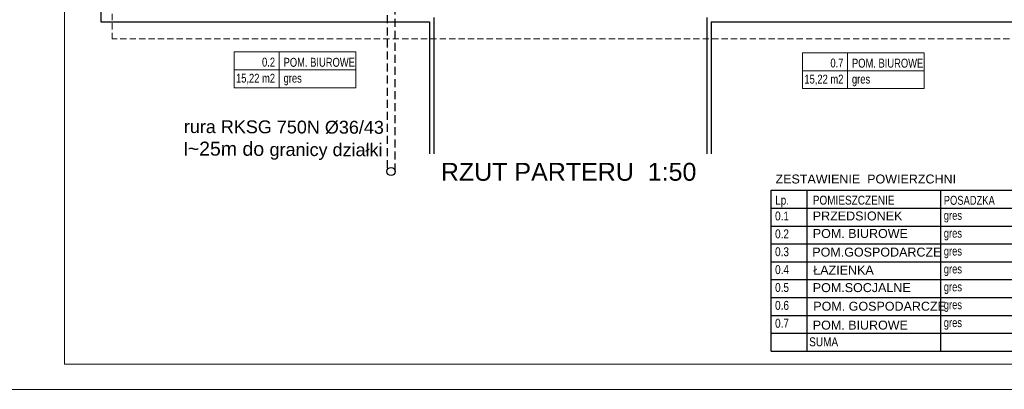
# Model space of a CAD drawing. Header units: inches. Extents: x 65192 to 78842, y -37594 to -36109.
# Tile 52 of 63: x 68405 to 69780, y -37594 to -37077. Entities that reach past the tile are written whole.
import ezdxf
from ezdxf.enums import TextEntityAlignment as Align

# ---------------------------------------------------------------- set-up
doc = ezdxf.new("R2010")
doc.units = ezdxf.units.IN
doc.header["$MEASUREMENT"] = 0
doc.linetypes.add('HIDDEN', pattern=[0.375, 0.25, -0.125])
for name, color, linetype, lineweight in [('A--tabelka rysunku', 7, 'Continuous', 0), ('p--dach', 7, 'Continuous', 30), ('p--opisy pomieszczeń', 7, 'Continuous', 0)]:
    doc.layers.add(name, color=color, linetype=linetype, lineweight=lineweight)
for name, color, linetype in [('A--tabelka-zest.pow.', 121, 'Continuous'), ('p--obrzeże bet.', 252, 'Continuous'), ('p--podpis rysunku', 7, 'Continuous'), ('podklad', 251, 'Continuous')]:
    doc.layers.add(name, color=color, linetype=linetype)
doc.styles.add('1-50', font='arial.ttf', dxfattribs={"width": 0.75, "height": 12.5})
doc.styles.add('GENERATED_STYLE_2', font='arial.ttf')
doc.styles.get("Standard").update_dxf_attribs({"font": 'ARIAL.TTF'})

msp = doc.modelspace()

# ---------------------------------------------------------------- linework, layer by layer
at = {"linetype": 'HIDDEN', "ltscale": 45}
for p, q in [((68918, -36530.8), (68918, -37289.3)), ((68929.4, -37289.3), (68929.4, -36530.8))]:
    msp.add_line(p, q, dxfattribs=at)
at = {"linetype": 'Continuous', "ltscale": 12}
msp.add_circle((68923.7, -37289.3), 5.72, dxfattribs=at)
at = {"layer": 'A--tabelka rysunku', "linetype": 'Continuous'}
for points in [[(68342.3, -37593.9), (70442.3, -37593.9), (70442.3, -36108.9), (68342.3, -36108.9)], [(68342.3, -37593.9), (70442.3, -37593.9), (70442.3, -36108.9), (68342.3, -36108.9)], [(68467.3, -37558.9), (70407.3, -37558.9), (70407.3, -36143.9), (68467.3, -36143.9)]]:
    msp.add_lwpolyline(points, close=True, dxfattribs=at)
at = {"layer": 'A--tabelka-zest.pow.', "color": 7}
for p, q in [((69504.7, -37315.5), (69504.7, -37540.5)), ((69691.2, -37315.5), (69691.2, -37540.5)), ((69454.7, -37340.5), (69854.7, -37340.5)), ((69454.7, -37365.5), (69854.7, -37365.5)), ((69454.7, -37390.5), (69854.7, -37390.5)), ((69454.7, -37415.5), (69854.7, -37415.5)), ((69454.7, -37440.5), (69854.7, -37440.5)), ((69454.7, -37465.5), (69854.7, -37465.5)), ((69454.7, -37490.5), (69854.7, -37490.5)), ((69454.7, -37515.5), (69854.7, -37515.5)), ((69454.7, -37515.5), (69854.7, -37515.5)), ((69454.7, -37540.5), (69854.7, -37540.5))]:
    msp.add_line(p, q, dxfattribs=at)
msp.add_lwpolyline([(69454.7, -37540.5), (69454.7, -37315.5), (69854.7, -37315.5), (69854.7, -37540.5)], dxfattribs=at)
at = {"layer": 'p--dach', "linetype": 'HIDDEN', "lineweight": 20, "ltscale": 35}
msp.add_lwpolyline([(68534.1, -36259.5), (69814.1, -36259.5), (69814.1, -37103.9), (68534.1, -37103.9)], close=True, dxfattribs=at)
at = {"layer": 'p--obrzeże bet.', "linetype": 'Continuous', "ltscale": 35}
for p, q in [((68983.5, -37073.9), (68983.5, -37264.6)), ((69364.7, -37073.9), (69364.7, -37264.6)), ((68977.5, -37079.9), (68977.5, -37264.6)), ((69370.7, -37079.9), (69370.7, -37264.6))]:
    msp.add_line(p, q, dxfattribs=at)
msp.add_lwpolyline([(69370.7, -37079.9), (69830.1, -37079.9), (69830.1, -36283.5), (68518.1, -36283.5), (68518.1, -37079.9), (68977.5, -37079.9)], dxfattribs=at)
at = {"layer": 'p--opisy pomieszczeń'}
for p, q in [((68767.5, -37122.1), (68767.5, -37172.1)), ((69561.6, -37123.3), (69561.6, -37173.3)), ((68874.5, -37147.1), (68704.5, -37147.1)), ((69668.6, -37148.3), (69498.6, -37148.3))]:
    msp.add_line(p, q, dxfattribs=at)
for points in [[(68704.5, -37172.1), (68874.5, -37172.1), (68874.5, -37122.1), (68704.5, -37122.1)], [(69498.6, -37173.3), (69668.6, -37173.3), (69668.6, -37123.3), (69498.6, -37123.3)]]:
    msp.add_lwpolyline(points, close=True, dxfattribs=at)

# ---------------------------------------------------------------- texts
at = {"layer": 'A--tabelka-zest.pow.', "color": 7, "width": 0.8}
for s, p in [('Lp.', (69460.3, -37323.1)), ('POMIESZCZENIE', (69512.9, -37323.1)), ('0.1', (69460.2, -37345.2)), ('0.2', (69460.2, -37370.2)), ('0.3', (69460.2, -37395.2)), ('0.4', (69460.2, -37420.2)), ('0.5', (69460.2, -37445.2)), ('0.6', (69460.2, -37470.2)), ('0.7', (69460.2, -37495.2)), ('SUMA', (69507.9, -37521.2))]:
    msp.add_text(s, height=12.5, dxfattribs=at).set_placement(p, align=Align.TOP_LEFT)
at = {"layer": 'A--tabelka-zest.pow.', "color": 7, "ltscale": 35, "insert": (69460.8, -37293.5), "char_height": 12.5, "width": 402.197, "attachment_point": 1}
msp.add_mtext('ZESTAWIENIE  POWIERZCHNI   ', dxfattribs=at)
at = {"layer": 'A--tabelka-zest.pow.', "color": 7, "char_height": 12.5, "width": 100, "attachment_point": 1, "style": '1-50'}
for s, insert in [('POSADZKA', (69695.9, -37323.3)), ('gres', (69695.9, -37344.3)), ('gres', (69695.9, -37369.3)), ('gres', (69695.9, -37394.3)), ('gres', (69695.9, -37419.3)), ('gres', (69695.9, -37444.3)), ('gres', (69695.9, -37469.3)), ('gres', (69695.9, -37494.3))]:
    msp.add_mtext(s, dxfattribs=dict(at, insert=insert))
at = {"layer": 'A--tabelka-zest.pow.', "color": 7, "char_height": 12.5, "attachment_point": 1}
for s, insert, width in [('PRZEDSIONEK', (69512.9, -37345.2), 74.28), ('POM. BIUROWE', (69512.9, -37369.7), 133.695), ('POM.GOSPODARCZE', (69512.2, -37395.7), 72.19), ('ŁAZIENKA', (69513.6, -37420.8), 150.319), ('POM.SOCJALNE', (69512.9, -37445.4), 150.319), ('POM. GOSPODARCZE', (69513.6, -37471.4), 211.269), ('POM. BIUROWE', (69512.9, -37497.8), 133.695)]:
    msp.add_mtext(s, dxfattribs=dict(at, insert=insert, width=width))
at = {"layer": 'p--opisy pomieszczeń', "char_height": 12.5, "style": '1-50'}
for s, insert, width, attachment_point in [('0.2', (68761.6, -37130), 98, 3), ('POM. BIUROWE', (68773.5, -37130.3), 106.865, 1), ('0.7', (69555.7, -37131.3), 98, 3), ('POM. BIUROWE', (69567.6, -37131.5), 106.865, 1), ('15,22 m2', (68761.6, -37152.5), 98, 3), ('gres', (68773.5, -37152.5), 100, 1), ('15,22 m2', (69555.7, -37153.8), 98, 3), ('gres', (69567.6, -37153.8), 100, 1)]:
    msp.add_mtext(s, dxfattribs=dict(at, insert=insert, width=width, attachment_point=attachment_point))
at = {"layer": 'p--podpis rysunku', "insert": (69437.5, -37277.2), "char_height": 25, "width": 531.478, "attachment_point": 3}
msp.add_mtext('\\pxqc;RZUT PARTERU  1:50', dxfattribs=at)
at = {"layer": 'podklad', "color": 7, "insert": (68634.3, -37187.4), "char_height": 18, "width": 434.347, "attachment_point": 1, "rotation": 359.7673, "style": 'GENERATED_STYLE_2'}
msp.add_mtext('\\Prura RKSG 750N %%C36/43\\P\\pxsm1,ql;l{\\H1.083333x;\\C256;~25m do }granicy działki ', dxfattribs=at)

doc.saveas('drawing.dxf')
